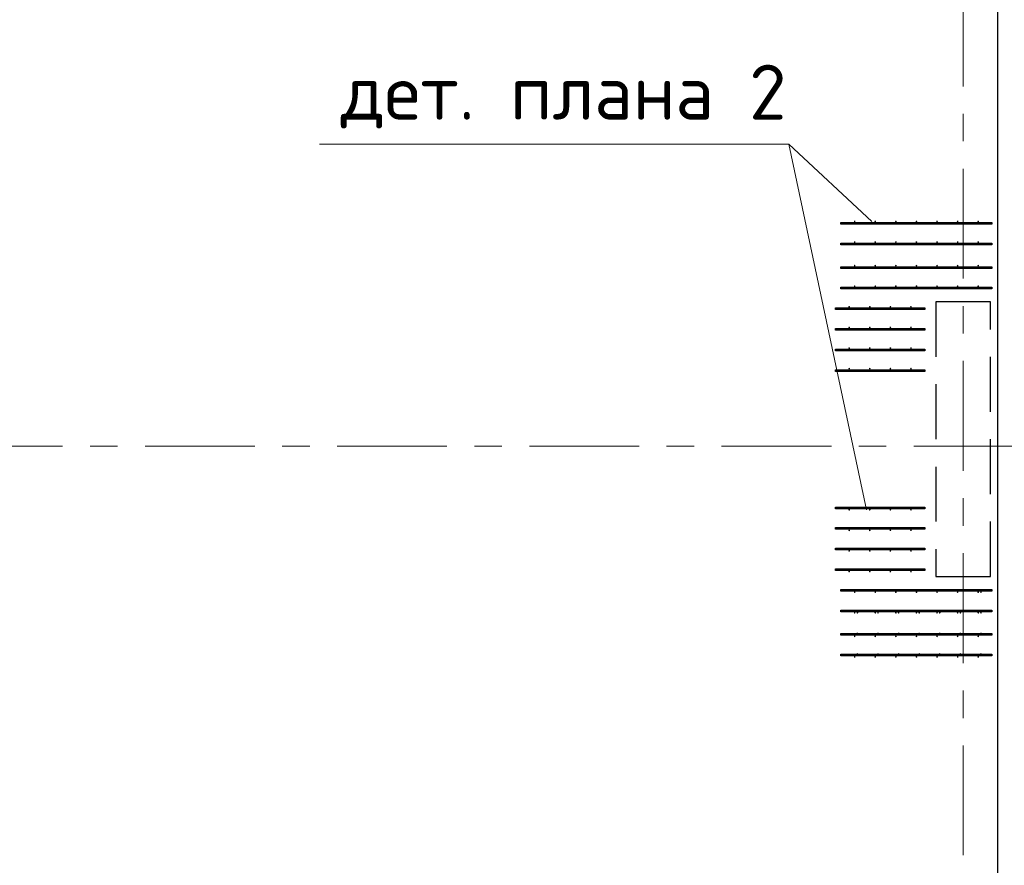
# Model space of a CAD drawing. Header units: metres. Extents: x -38 to 86, y -15 to 21.
# Tile 31 of 103: x 29.11 to 32.7, y 11.27 to 14.35. Entities that reach past the tile are written whole.
import ezdxf

# ---------------------------------------------------------------- set-up
doc = ezdxf.new("R2010")
doc.units = ezdxf.units.M
for name, pattern in [('______11', [0.5, 0.4, -0.05, 0, -0.05]), ('______2', [0.27, 0.2, -0.07]), ('______5', [1.1, 0.8, -0.1, 0.1, -0.1])]:
    doc.linetypes.add(name, pattern=pattern)
for name, color, linetype, lineweight in [('XR$2$Осевая линия (1)', 7, '______5', 13), ('XR$3$Арматурный каркас 01', 4, 'Continuous', 35), ('XR$3$Перекрытие (1)', 7, 'Continuous', 35), ('XR$3$Текст_ общее_1', 7, 'Continuous', 13)]:
    doc.layers.add(name, color=color, linetype=linetype, lineweight=lineweight)
doc.layers.add('XR$5$Стена_ бетон несущ.', color=7, linetype='Continuous', lineweight=70, true_color=0xb4b496)
doc.styles.add('ISOCPEUR', font='txt')

msp = doc.modelspace()

# ---------------------------------------------------------------- hatches: boundary and pattern name
at = {"layer": 'XR$3$Арматурный каркас 01', "linetype": 'Continuous', "lineweight": 50, "transparency": 33554687}
for points in [[(32.158, 13.6182), (32.1578, 13.6194), (32.1571, 13.6204), (32.1561, 13.621), (32.155, 13.6212), (32.1539, 13.621), (32.1529, 13.6204), (32.1522, 13.6194), (32.152, 13.6182), (32.1522, 13.6171), (32.1529, 13.6161), (32.1539, 13.6155), (32.155, 13.6152), (32.1561, 13.6155), (32.1571, 13.6161), (32.1578, 13.6171)], [(32.233, 13.6182), (32.2328, 13.6194), (32.2321, 13.6204), (32.2311, 13.621), (32.23, 13.6212), (32.2289, 13.621), (32.2279, 13.6204), (32.2272, 13.6194), (32.227, 13.6182), (32.2272, 13.6171), (32.2279, 13.6161), (32.2289, 13.6155), (32.23, 13.6152), (32.2311, 13.6155), (32.2321, 13.6161), (32.2328, 13.6171)], [(32.308, 13.6182), (32.3078, 13.6194), (32.3071, 13.6204), (32.3061, 13.621), (32.305, 13.6212), (32.3039, 13.621), (32.3029, 13.6204), (32.3022, 13.6194), (32.302, 13.6182), (32.3022, 13.6171), (32.3029, 13.6161), (32.3039, 13.6155), (32.305, 13.6152), (32.3061, 13.6155), (32.3071, 13.6161), (32.3078, 13.6171)], [(32.383, 13.6182), (32.3828, 13.6194), (32.3821, 13.6204), (32.3811, 13.621), (32.38, 13.6212), (32.3789, 13.621), (32.3779, 13.6204), (32.3772, 13.6194), (32.377, 13.6182), (32.3772, 13.6171), (32.3779, 13.6161), (32.3789, 13.6155), (32.38, 13.6152), (32.3811, 13.6155), (32.3821, 13.6161), (32.3828, 13.6171)], [(32.458, 13.6182), (32.4578, 13.6194), (32.4571, 13.6204), (32.4561, 13.621), (32.455, 13.6212), (32.4539, 13.621), (32.4529, 13.6204), (32.4522, 13.6194), (32.452, 13.6182), (32.4522, 13.6171), (32.4529, 13.6161), (32.4539, 13.6155), (32.455, 13.6152), (32.4561, 13.6155), (32.4571, 13.6161), (32.4578, 13.6171)], [(32.533, 13.6182), (32.5328, 13.6194), (32.5321, 13.6204), (32.5311, 13.621), (32.53, 13.6212), (32.5289, 13.621), (32.5279, 13.6204), (32.5272, 13.6194), (32.527, 13.6182), (32.5272, 13.6171), (32.5279, 13.6161), (32.5289, 13.6155), (32.53, 13.6152), (32.5311, 13.6155), (32.5321, 13.6161), (32.5328, 13.6171)], [(32.608, 13.6182), (32.6078, 13.6194), (32.6071, 13.6204), (32.6061, 13.621), (32.605, 13.6212), (32.6039, 13.621), (32.6029, 13.6204), (32.6022, 13.6194), (32.602, 13.6182), (32.6022, 13.6171), (32.6029, 13.6161), (32.6039, 13.6155), (32.605, 13.6152), (32.6061, 13.6155), (32.6071, 13.6161), (32.6078, 13.6171)], [(32.158, 13.5432), (32.1578, 13.5444), (32.1571, 13.5454), (32.1561, 13.546), (32.155, 13.5462), (32.1539, 13.546), (32.1529, 13.5454), (32.1522, 13.5444), (32.152, 13.5432), (32.1522, 13.5421), (32.1529, 13.5411), (32.1539, 13.5405), (32.155, 13.5402), (32.1561, 13.5405), (32.1571, 13.5411), (32.1578, 13.5421)], [(32.233, 13.5432), (32.2328, 13.5444), (32.2321, 13.5454), (32.2311, 13.546), (32.23, 13.5462), (32.2289, 13.546), (32.2279, 13.5454), (32.2272, 13.5444), (32.227, 13.5432), (32.2272, 13.5421), (32.2279, 13.5411), (32.2289, 13.5405), (32.23, 13.5402), (32.2311, 13.5405), (32.2321, 13.5411), (32.2328, 13.5421)], [(32.308, 13.5432), (32.3078, 13.5444), (32.3071, 13.5454), (32.3061, 13.546), (32.305, 13.5462), (32.3039, 13.546), (32.3029, 13.5454), (32.3022, 13.5444), (32.302, 13.5432), (32.3022, 13.5421), (32.3029, 13.5411), (32.3039, 13.5405), (32.305, 13.5402), (32.3061, 13.5405), (32.3071, 13.5411), (32.3078, 13.5421)], [(32.383, 13.5432), (32.3828, 13.5444), (32.3821, 13.5454), (32.3811, 13.546), (32.38, 13.5462), (32.3789, 13.546), (32.3779, 13.5454), (32.3772, 13.5444), (32.377, 13.5432), (32.3772, 13.5421), (32.3779, 13.5411), (32.3789, 13.5405), (32.38, 13.5402), (32.3811, 13.5405), (32.3821, 13.5411), (32.3828, 13.5421)], [(32.458, 13.5432), (32.4578, 13.5444), (32.4571, 13.5454), (32.4561, 13.546), (32.455, 13.5462), (32.4539, 13.546), (32.4529, 13.5454), (32.4522, 13.5444), (32.452, 13.5432), (32.4522, 13.5421), (32.4529, 13.5411), (32.4539, 13.5405), (32.455, 13.5402), (32.4561, 13.5405), (32.4571, 13.5411), (32.4578, 13.5421)], [(32.533, 13.5432), (32.5328, 13.5444), (32.5321, 13.5454), (32.5311, 13.546), (32.53, 13.5462), (32.5289, 13.546), (32.5279, 13.5454), (32.5272, 13.5444), (32.527, 13.5432), (32.5272, 13.5421), (32.5279, 13.5411), (32.5289, 13.5405), (32.53, 13.5402), (32.5311, 13.5405), (32.5321, 13.5411), (32.5328, 13.5421)], [(32.608, 13.5432), (32.6078, 13.5444), (32.6071, 13.5454), (32.6061, 13.546), (32.605, 13.5462), (32.6039, 13.546), (32.6029, 13.5454), (32.6022, 13.5444), (32.602, 13.5432), (32.6022, 13.5421), (32.6029, 13.5411), (32.6039, 13.5405), (32.605, 13.5402), (32.6061, 13.5405), (32.6071, 13.5411), (32.6078, 13.5421)], [(32.158, 13.4572), (32.1578, 13.4584), (32.1571, 13.4594), (32.1561, 13.46), (32.155, 13.4602), (32.1539, 13.46), (32.1529, 13.4594), (32.1522, 13.4584), (32.152, 13.4572), (32.1522, 13.4561), (32.1529, 13.4551), (32.1539, 13.4545), (32.155, 13.4542), (32.1561, 13.4545), (32.1571, 13.4551), (32.1578, 13.4561)], [(32.233, 13.4572), (32.2328, 13.4584), (32.2321, 13.4594), (32.2311, 13.46), (32.23, 13.4602), (32.2289, 13.46), (32.2279, 13.4594), (32.2272, 13.4584), (32.227, 13.4572), (32.2272, 13.4561), (32.2279, 13.4551), (32.2289, 13.4545), (32.23, 13.4542), (32.2311, 13.4545), (32.2321, 13.4551), (32.2328, 13.4561)], [(32.308, 13.4572), (32.3078, 13.4584), (32.3071, 13.4594), (32.3061, 13.46), (32.305, 13.4602), (32.3039, 13.46), (32.3029, 13.4594), (32.3022, 13.4584), (32.302, 13.4572), (32.3022, 13.4561), (32.3029, 13.4551), (32.3039, 13.4545), (32.305, 13.4542), (32.3061, 13.4545), (32.3071, 13.4551), (32.3078, 13.4561)], [(32.383, 13.4572), (32.3828, 13.4584), (32.3821, 13.4594), (32.3811, 13.46), (32.38, 13.4602), (32.3789, 13.46), (32.3779, 13.4594), (32.3772, 13.4584), (32.377, 13.4572), (32.3772, 13.4561), (32.3779, 13.4551), (32.3789, 13.4545), (32.38, 13.4542), (32.3811, 13.4545), (32.3821, 13.4551), (32.3828, 13.4561)], [(32.458, 13.4572), (32.4578, 13.4584), (32.4571, 13.4594), (32.4561, 13.46), (32.455, 13.4602), (32.4539, 13.46), (32.4529, 13.4594), (32.4522, 13.4584), (32.452, 13.4572), (32.4522, 13.4561), (32.4529, 13.4551), (32.4539, 13.4545), (32.455, 13.4542), (32.4561, 13.4545), (32.4571, 13.4551), (32.4578, 13.4561)], [(32.533, 13.4572), (32.5328, 13.4584), (32.5321, 13.4594), (32.5311, 13.46), (32.53, 13.4602), (32.5289, 13.46), (32.5279, 13.4594), (32.5272, 13.4584), (32.527, 13.4572), (32.5272, 13.4561), (32.5279, 13.4551), (32.5289, 13.4545), (32.53, 13.4542), (32.5311, 13.4545), (32.5321, 13.4551), (32.5328, 13.4561)], [(32.608, 13.4572), (32.6078, 13.4584), (32.6071, 13.4594), (32.6061, 13.46), (32.605, 13.4602), (32.6039, 13.46), (32.6029, 13.4594), (32.6022, 13.4584), (32.602, 13.4572), (32.6022, 13.4561), (32.6029, 13.4551), (32.6039, 13.4545), (32.605, 13.4542), (32.6061, 13.4545), (32.6071, 13.4551), (32.6078, 13.4561)], [(32.158, 13.3822), (32.1578, 13.3834), (32.1571, 13.3844), (32.1561, 13.385), (32.155, 13.3852), (32.1539, 13.385), (32.1529, 13.3844), (32.1522, 13.3834), (32.152, 13.3822), (32.1522, 13.3811), (32.1529, 13.3801), (32.1539, 13.3795), (32.155, 13.3792), (32.1561, 13.3795), (32.1571, 13.3801), (32.1578, 13.3811)], [(32.233, 13.3822), (32.2328, 13.3834), (32.2321, 13.3844), (32.2311, 13.385), (32.23, 13.3852), (32.2289, 13.385), (32.2279, 13.3844), (32.2272, 13.3834), (32.227, 13.3822), (32.2272, 13.3811), (32.2279, 13.3801), (32.2289, 13.3795), (32.23, 13.3792), (32.2311, 13.3795), (32.2321, 13.3801), (32.2328, 13.3811)], [(32.308, 13.3822), (32.3078, 13.3834), (32.3071, 13.3844), (32.3061, 13.385), (32.305, 13.3852), (32.3039, 13.385), (32.3029, 13.3844), (32.3022, 13.3834), (32.302, 13.3822), (32.3022, 13.3811), (32.3029, 13.3801), (32.3039, 13.3795), (32.305, 13.3792), (32.3061, 13.3795), (32.3071, 13.3801), (32.3078, 13.3811)], [(32.383, 13.3822), (32.3828, 13.3834), (32.3821, 13.3844), (32.3811, 13.385), (32.38, 13.3852), (32.3789, 13.385), (32.3779, 13.3844), (32.3772, 13.3834), (32.377, 13.3822), (32.3772, 13.3811), (32.3779, 13.3801), (32.3789, 13.3795), (32.38, 13.3792), (32.3811, 13.3795), (32.3821, 13.3801), (32.3828, 13.3811)], [(32.458, 13.3822), (32.4578, 13.3834), (32.4571, 13.3844), (32.4561, 13.385), (32.455, 13.3852), (32.4539, 13.385), (32.4529, 13.3844), (32.4522, 13.3834), (32.452, 13.3822), (32.4522, 13.3811), (32.4529, 13.3801), (32.4539, 13.3795), (32.455, 13.3792), (32.4561, 13.3795), (32.4571, 13.3801), (32.4578, 13.3811)], [(32.533, 13.3822), (32.5328, 13.3834), (32.5321, 13.3844), (32.5311, 13.385), (32.53, 13.3852), (32.5289, 13.385), (32.5279, 13.3844), (32.5272, 13.3834), (32.527, 13.3822), (32.5272, 13.3811), (32.5279, 13.3801), (32.5289, 13.3795), (32.53, 13.3792), (32.5311, 13.3795), (32.5321, 13.3801), (32.5328, 13.3811)], [(32.608, 13.3822), (32.6078, 13.3834), (32.6071, 13.3844), (32.6061, 13.385), (32.605, 13.3852), (32.6039, 13.385), (32.6029, 13.3844), (32.6022, 13.3834), (32.602, 13.3822), (32.6022, 13.3811), (32.6029, 13.3801), (32.6039, 13.3795), (32.605, 13.3792), (32.6061, 13.3795), (32.6071, 13.3801), (32.6078, 13.3811)], [(32.138, 13.3072), (32.1378, 13.3084), (32.1371, 13.3094), (32.1361, 13.31), (32.135, 13.3102), (32.1339, 13.31), (32.1329, 13.3094), (32.1322, 13.3084), (32.132, 13.3072), (32.1322, 13.3061), (32.1329, 13.3051), (32.1339, 13.3045), (32.135, 13.3042), (32.1361, 13.3045), (32.1371, 13.3051), (32.1378, 13.3061)], [(32.213, 13.3072), (32.2128, 13.3084), (32.2121, 13.3094), (32.2111, 13.31), (32.21, 13.3102), (32.2089, 13.31), (32.2079, 13.3094), (32.2072, 13.3084), (32.207, 13.3072), (32.2072, 13.3061), (32.2079, 13.3051), (32.2089, 13.3045), (32.21, 13.3042), (32.2111, 13.3045), (32.2121, 13.3051), (32.2128, 13.3061)], [(32.288, 13.3072), (32.2878, 13.3084), (32.2871, 13.3094), (32.2861, 13.31), (32.285, 13.3102), (32.2839, 13.31), (32.2829, 13.3094), (32.2822, 13.3084), (32.282, 13.3072), (32.2822, 13.3061), (32.2829, 13.3051), (32.2839, 13.3045), (32.285, 13.3042), (32.2861, 13.3045), (32.2871, 13.3051), (32.2878, 13.3061)], [(32.363, 13.3072), (32.3628, 13.3084), (32.3621, 13.3094), (32.3611, 13.31), (32.36, 13.3102), (32.3589, 13.31), (32.3579, 13.3094), (32.3572, 13.3084), (32.357, 13.3072), (32.3572, 13.3061), (32.3579, 13.3051), (32.3589, 13.3045), (32.36, 13.3042), (32.3611, 13.3045), (32.3621, 13.3051), (32.3628, 13.3061)], [(32.138, 13.2322), (32.1378, 13.2334), (32.1371, 13.2344), (32.1361, 13.235), (32.135, 13.2352), (32.1339, 13.235), (32.1329, 13.2344), (32.1322, 13.2334), (32.132, 13.2322), (32.1322, 13.2311), (32.1329, 13.2301), (32.1339, 13.2295), (32.135, 13.2292), (32.1361, 13.2295), (32.1371, 13.2301), (32.1378, 13.2311)], [(32.213, 13.2322), (32.2128, 13.2334), (32.2121, 13.2344), (32.2111, 13.235), (32.21, 13.2352), (32.2089, 13.235), (32.2079, 13.2344), (32.2072, 13.2334), (32.207, 13.2322), (32.2072, 13.2311), (32.2079, 13.2301), (32.2089, 13.2295), (32.21, 13.2292), (32.2111, 13.2295), (32.2121, 13.2301), (32.2128, 13.2311)], [(32.288, 13.2322), (32.2878, 13.2334), (32.2871, 13.2344), (32.2861, 13.235), (32.285, 13.2352), (32.2839, 13.235), (32.2829, 13.2344), (32.2822, 13.2334), (32.282, 13.2322), (32.2822, 13.2311), (32.2829, 13.2301), (32.2839, 13.2295), (32.285, 13.2292), (32.2861, 13.2295), (32.2871, 13.2301), (32.2878, 13.2311)], [(32.363, 13.2322), (32.3628, 13.2334), (32.3621, 13.2344), (32.3611, 13.235), (32.36, 13.2352), (32.3589, 13.235), (32.3579, 13.2344), (32.3572, 13.2334), (32.357, 13.2322), (32.3572, 13.2311), (32.3579, 13.2301), (32.3589, 13.2295), (32.36, 13.2292), (32.3611, 13.2295), (32.3621, 13.2301), (32.3628, 13.2311)], [(32.138, 13.1572), (32.1378, 13.1584), (32.1371, 13.1594), (32.1361, 13.16), (32.135, 13.1602), (32.1339, 13.16), (32.1329, 13.1594), (32.1322, 13.1584), (32.132, 13.1572), (32.1322, 13.1561), (32.1329, 13.1551), (32.1339, 13.1545), (32.135, 13.1542), (32.1361, 13.1545), (32.1371, 13.1551), (32.1378, 13.1561)], [(32.213, 13.1572), (32.2128, 13.1584), (32.2121, 13.1594), (32.2111, 13.16), (32.21, 13.1602), (32.2089, 13.16), (32.2079, 13.1594), (32.2072, 13.1584), (32.207, 13.1572), (32.2072, 13.1561), (32.2079, 13.1551), (32.2089, 13.1545), (32.21, 13.1542), (32.2111, 13.1545), (32.2121, 13.1551), (32.2128, 13.1561)], [(32.288, 13.1572), (32.2878, 13.1584), (32.2871, 13.1594), (32.2861, 13.16), (32.285, 13.1602), (32.2839, 13.16), (32.2829, 13.1594), (32.2822, 13.1584), (32.282, 13.1572), (32.2822, 13.1561), (32.2829, 13.1551), (32.2839, 13.1545), (32.285, 13.1542), (32.2861, 13.1545), (32.2871, 13.1551), (32.2878, 13.1561)], [(32.363, 13.1572), (32.3628, 13.1584), (32.3621, 13.1594), (32.3611, 13.16), (32.36, 13.1602), (32.3589, 13.16), (32.3579, 13.1594), (32.3572, 13.1584), (32.357, 13.1572), (32.3572, 13.1561), (32.3579, 13.1551), (32.3589, 13.1545), (32.36, 13.1542), (32.3611, 13.1545), (32.3621, 13.1551), (32.3628, 13.1561)], [(32.138, 13.0822), (32.1378, 13.0834), (32.1371, 13.0844), (32.1361, 13.085), (32.135, 13.0852), (32.1339, 13.085), (32.1329, 13.0844), (32.1322, 13.0834), (32.132, 13.0822), (32.1322, 13.0811), (32.1329, 13.0801), (32.1339, 13.0795), (32.135, 13.0792), (32.1361, 13.0795), (32.1371, 13.0801), (32.1378, 13.0811)], [(32.213, 13.0822), (32.2128, 13.0834), (32.2121, 13.0844), (32.2111, 13.085), (32.21, 13.0852), (32.2089, 13.085), (32.2079, 13.0844), (32.2072, 13.0834), (32.207, 13.0822), (32.2072, 13.0811), (32.2079, 13.0801), (32.2089, 13.0795), (32.21, 13.0792), (32.2111, 13.0795), (32.2121, 13.0801), (32.2128, 13.0811)], [(32.288, 13.0822), (32.2878, 13.0834), (32.2871, 13.0844), (32.2861, 13.085), (32.285, 13.0852), (32.2839, 13.085), (32.2829, 13.0844), (32.2822, 13.0834), (32.282, 13.0822), (32.2822, 13.0811), (32.2829, 13.0801), (32.2839, 13.0795), (32.285, 13.0792), (32.2861, 13.0795), (32.2871, 13.0801), (32.2878, 13.0811)], [(32.363, 13.0822), (32.3628, 13.0834), (32.3621, 13.0844), (32.3611, 13.085), (32.36, 13.0852), (32.3589, 13.085), (32.3579, 13.0844), (32.3572, 13.0834), (32.357, 13.0822), (32.3572, 13.0811), (32.3579, 13.0801), (32.3589, 13.0795), (32.36, 13.0792), (32.3611, 13.0795), (32.3621, 13.0801), (32.3628, 13.0811)], [(32.138, 12.5682), (32.1378, 12.5694), (32.1371, 12.5704), (32.1361, 12.571), (32.135, 12.5712), (32.1339, 12.571), (32.1329, 12.5704), (32.1322, 12.5694), (32.132, 12.5682), (32.1322, 12.5671), (32.1329, 12.5661), (32.1339, 12.5655), (32.135, 12.5652), (32.1361, 12.5655), (32.1371, 12.5661), (32.1378, 12.5671)], [(32.213, 12.5682), (32.2128, 12.5694), (32.2121, 12.5704), (32.2111, 12.571), (32.21, 12.5712), (32.2089, 12.571), (32.2079, 12.5704), (32.2072, 12.5694), (32.207, 12.5682), (32.2072, 12.5671), (32.2079, 12.5661), (32.2089, 12.5655), (32.21, 12.5652), (32.2111, 12.5655), (32.2121, 12.5661), (32.2128, 12.5671)], [(32.288, 12.5682), (32.2878, 12.5694), (32.2871, 12.5704), (32.2861, 12.571), (32.285, 12.5712), (32.2839, 12.571), (32.2829, 12.5704), (32.2822, 12.5694), (32.282, 12.5682), (32.2822, 12.5671), (32.2829, 12.5661), (32.2839, 12.5655), (32.285, 12.5652), (32.2861, 12.5655), (32.2871, 12.5661), (32.2878, 12.5671)], [(32.363, 12.5682), (32.3628, 12.5694), (32.3621, 12.5704), (32.3611, 12.571), (32.36, 12.5712), (32.3589, 12.571), (32.3579, 12.5704), (32.3572, 12.5694), (32.357, 12.5682), (32.3572, 12.5671), (32.3579, 12.5661), (32.3589, 12.5655), (32.36, 12.5652), (32.3611, 12.5655), (32.3621, 12.5661), (32.3628, 12.5671)], [(32.138, 12.4932), (32.1378, 12.4944), (32.1371, 12.4954), (32.1361, 12.496), (32.135, 12.4962), (32.1339, 12.496), (32.1329, 12.4954), (32.1322, 12.4944), (32.132, 12.4932), (32.1322, 12.4921), (32.1329, 12.4911), (32.1339, 12.4905), (32.135, 12.4902), (32.1361, 12.4905), (32.1371, 12.4911), (32.1378, 12.4921)], [(32.213, 12.4932), (32.2128, 12.4944), (32.2121, 12.4954), (32.2111, 12.496), (32.21, 12.4962), (32.2089, 12.496), (32.2079, 12.4954), (32.2072, 12.4944), (32.207, 12.4932), (32.2072, 12.4921), (32.2079, 12.4911), (32.2089, 12.4905), (32.21, 12.4902), (32.2111, 12.4905), (32.2121, 12.4911), (32.2128, 12.4921)], [(32.288, 12.4932), (32.2878, 12.4944), (32.2871, 12.4954), (32.2861, 12.496), (32.285, 12.4962), (32.2839, 12.496), (32.2829, 12.4954), (32.2822, 12.4944), (32.282, 12.4932), (32.2822, 12.4921), (32.2829, 12.4911), (32.2839, 12.4905), (32.285, 12.4902), (32.2861, 12.4905), (32.2871, 12.4911), (32.2878, 12.4921)], [(32.363, 12.4932), (32.3628, 12.4944), (32.3621, 12.4954), (32.3611, 12.496), (32.36, 12.4962), (32.3589, 12.496), (32.3579, 12.4954), (32.3572, 12.4944), (32.357, 12.4932), (32.3572, 12.4921), (32.3579, 12.4911), (32.3589, 12.4905), (32.36, 12.4902), (32.3611, 12.4905), (32.3621, 12.4911), (32.3628, 12.4921)], [(32.138, 12.4182), (32.1378, 12.4194), (32.1371, 12.4204), (32.1361, 12.421), (32.135, 12.4212), (32.1339, 12.421), (32.1329, 12.4204), (32.1322, 12.4194), (32.132, 12.4182), (32.1322, 12.4171), (32.1329, 12.4161), (32.1339, 12.4155), (32.135, 12.4152), (32.1361, 12.4155), (32.1371, 12.4161), (32.1378, 12.4171)], [(32.213, 12.4182), (32.2128, 12.4194), (32.2121, 12.4204), (32.2111, 12.421), (32.21, 12.4212), (32.2089, 12.421), (32.2079, 12.4204), (32.2072, 12.4194), (32.207, 12.4182), (32.2072, 12.4171), (32.2079, 12.4161), (32.2089, 12.4155), (32.21, 12.4152), (32.2111, 12.4155), (32.2121, 12.4161), (32.2128, 12.4171)], [(32.288, 12.4182), (32.2878, 12.4194), (32.2871, 12.4204), (32.2861, 12.421), (32.285, 12.4212), (32.2839, 12.421), (32.2829, 12.4204), (32.2822, 12.4194), (32.282, 12.4182), (32.2822, 12.4171), (32.2829, 12.4161), (32.2839, 12.4155), (32.285, 12.4152), (32.2861, 12.4155), (32.2871, 12.4161), (32.2878, 12.4171)], [(32.363, 12.4182), (32.3628, 12.4194), (32.3621, 12.4204), (32.3611, 12.421), (32.36, 12.4212), (32.3589, 12.421), (32.3579, 12.4204), (32.3572, 12.4194), (32.357, 12.4182), (32.3572, 12.4171), (32.3579, 12.4161), (32.3589, 12.4155), (32.36, 12.4152), (32.3611, 12.4155), (32.3621, 12.4161), (32.3628, 12.4171)], [(32.138, 12.3432), (32.1378, 12.3444), (32.1371, 12.3454), (32.1361, 12.346), (32.135, 12.3462), (32.1339, 12.346), (32.1329, 12.3454), (32.1322, 12.3444), (32.132, 12.3432), (32.1322, 12.3421), (32.1329, 12.3411), (32.1339, 12.3405), (32.135, 12.3402), (32.1361, 12.3405), (32.1371, 12.3411), (32.1378, 12.3421)], [(32.213, 12.3432), (32.2128, 12.3444), (32.2121, 12.3454), (32.2111, 12.346), (32.21, 12.3462), (32.2089, 12.346), (32.2079, 12.3454), (32.2072, 12.3444), (32.207, 12.3432), (32.2072, 12.3421), (32.2079, 12.3411), (32.2089, 12.3405), (32.21, 12.3402), (32.2111, 12.3405), (32.2121, 12.3411), (32.2128, 12.3421)], [(32.288, 12.3432), (32.2878, 12.3444), (32.2871, 12.3454), (32.2861, 12.346), (32.285, 12.3462), (32.2839, 12.346), (32.2829, 12.3454), (32.2822, 12.3444), (32.282, 12.3432), (32.2822, 12.3421), (32.2829, 12.3411), (32.2839, 12.3405), (32.285, 12.3402), (32.2861, 12.3405), (32.2871, 12.3411), (32.2878, 12.3421)], [(32.363, 12.3432), (32.3628, 12.3444), (32.3621, 12.3454), (32.3611, 12.346), (32.36, 12.3462), (32.3589, 12.346), (32.3579, 12.3454), (32.3572, 12.3444), (32.357, 12.3432), (32.3572, 12.3421), (32.3579, 12.3411), (32.3589, 12.3405), (32.36, 12.3402), (32.3611, 12.3405), (32.3621, 12.3411), (32.3628, 12.3421)], [(32.158, 12.2682), (32.1578, 12.2694), (32.1571, 12.2704), (32.1561, 12.271), (32.155, 12.2712), (32.1539, 12.271), (32.1529, 12.2704), (32.1522, 12.2694), (32.152, 12.2682), (32.1522, 12.2671), (32.1529, 12.2661), (32.1539, 12.2655), (32.155, 12.2652), (32.1561, 12.2655), (32.1571, 12.2661), (32.1578, 12.2671)], [(32.233, 12.2682), (32.2328, 12.2694), (32.2321, 12.2704), (32.2311, 12.271), (32.23, 12.2712), (32.2289, 12.271), (32.2279, 12.2704), (32.2272, 12.2694), (32.227, 12.2682), (32.2272, 12.2671), (32.2279, 12.2661), (32.2289, 12.2655), (32.23, 12.2652), (32.2311, 12.2655), (32.2321, 12.2661), (32.2328, 12.2671)], [(32.308, 12.2682), (32.3078, 12.2694), (32.3071, 12.2704), (32.3061, 12.271), (32.305, 12.2712), (32.3039, 12.271), (32.3029, 12.2704), (32.3022, 12.2694), (32.302, 12.2682), (32.3022, 12.2671), (32.3029, 12.2661), (32.3039, 12.2655), (32.305, 12.2652), (32.3061, 12.2655), (32.3071, 12.2661), (32.3078, 12.2671)], [(32.383, 12.2682), (32.3828, 12.2694), (32.3821, 12.2704), (32.3811, 12.271), (32.38, 12.2712), (32.3789, 12.271), (32.3779, 12.2704), (32.3772, 12.2694), (32.377, 12.2682), (32.3772, 12.2671), (32.3779, 12.2661), (32.3789, 12.2655), (32.38, 12.2652), (32.3811, 12.2655), (32.3821, 12.2661), (32.3828, 12.2671)], [(32.458, 12.2682), (32.4578, 12.2694), (32.4571, 12.2704), (32.4561, 12.271), (32.455, 12.2712), (32.4539, 12.271), (32.4529, 12.2704), (32.4522, 12.2694), (32.452, 12.2682), (32.4522, 12.2671), (32.4529, 12.2661), (32.4539, 12.2655), (32.455, 12.2652), (32.4561, 12.2655), (32.4571, 12.2661), (32.4578, 12.2671)], [(32.533, 12.2682), (32.5328, 12.2694), (32.5321, 12.2704), (32.5311, 12.271), (32.53, 12.2712), (32.5289, 12.271), (32.5279, 12.2704), (32.5272, 12.2694), (32.527, 12.2682), (32.5272, 12.2671), (32.5279, 12.2661), (32.5289, 12.2655), (32.53, 12.2652), (32.5311, 12.2655), (32.5321, 12.2661), (32.5328, 12.2671)], [(32.608, 12.2682), (32.6078, 12.2694), (32.6071, 12.2704), (32.6061, 12.271), (32.605, 12.2712), (32.6039, 12.271), (32.6029, 12.2704), (32.6022, 12.2694), (32.602, 12.2682), (32.6022, 12.2671), (32.6029, 12.2661), (32.6039, 12.2655), (32.605, 12.2652), (32.6061, 12.2655), (32.6071, 12.2661), (32.6078, 12.2671)], [(32.618, 12.2682), (32.6178, 12.2694), (32.6171, 12.2704), (32.6161, 12.271), (32.615, 12.2712), (32.6139, 12.271), (32.6129, 12.2704), (32.6122, 12.2694), (32.612, 12.2682), (32.6122, 12.2671), (32.6129, 12.2661), (32.6139, 12.2655), (32.615, 12.2652), (32.6161, 12.2655), (32.6171, 12.2661), (32.6178, 12.2671)], [(32.158, 12.1932), (32.1578, 12.1944), (32.1571, 12.1954), (32.1561, 12.196), (32.155, 12.1962), (32.1539, 12.196), (32.1529, 12.1954), (32.1522, 12.1944), (32.152, 12.1932), (32.1522, 12.1921), (32.1529, 12.1911), (32.1539, 12.1905), (32.155, 12.1902), (32.1561, 12.1905), (32.1571, 12.1911), (32.1578, 12.1921)], [(32.168, 12.1932), (32.1678, 12.1944), (32.1671, 12.1954), (32.1661, 12.196), (32.165, 12.1962), (32.1639, 12.196), (32.1629, 12.1954), (32.1622, 12.1944), (32.162, 12.1932), (32.1622, 12.1921), (32.1629, 12.1911), (32.1639, 12.1905), (32.165, 12.1902), (32.1661, 12.1905), (32.1671, 12.1911), (32.1678, 12.1921)], [(32.233, 12.1932), (32.2328, 12.1944), (32.2321, 12.1954), (32.2311, 12.196), (32.23, 12.1962), (32.2289, 12.196), (32.2279, 12.1954), (32.2272, 12.1944), (32.227, 12.1932), (32.2272, 12.1921), (32.2279, 12.1911), (32.2289, 12.1905), (32.23, 12.1902), (32.2311, 12.1905), (32.2321, 12.1911), (32.2328, 12.1921)], [(32.243, 12.1932), (32.2428, 12.1944), (32.2421, 12.1954), (32.2411, 12.196), (32.24, 12.1962), (32.2389, 12.196), (32.2379, 12.1954), (32.2372, 12.1944), (32.237, 12.1932), (32.2372, 12.1921), (32.2379, 12.1911), (32.2389, 12.1905), (32.24, 12.1902), (32.2411, 12.1905), (32.2421, 12.1911), (32.2428, 12.1921)], [(32.308, 12.1932), (32.3078, 12.1944), (32.3071, 12.1954), (32.3061, 12.196), (32.305, 12.1962), (32.3039, 12.196), (32.3029, 12.1954), (32.3022, 12.1944), (32.302, 12.1932), (32.3022, 12.1921), (32.3029, 12.1911), (32.3039, 12.1905), (32.305, 12.1902), (32.3061, 12.1905), (32.3071, 12.1911), (32.3078, 12.1921)], [(32.318, 12.1932), (32.3178, 12.1944), (32.3171, 12.1954), (32.3161, 12.196), (32.315, 12.1962), (32.3139, 12.196), (32.3129, 12.1954), (32.3122, 12.1944), (32.312, 12.1932), (32.3122, 12.1921), (32.3129, 12.1911), (32.3139, 12.1905), (32.315, 12.1902), (32.3161, 12.1905), (32.3171, 12.1911), (32.3178, 12.1921)], [(32.383, 12.1932), (32.3828, 12.1944), (32.3821, 12.1954), (32.3811, 12.196), (32.38, 12.1962), (32.3789, 12.196), (32.3779, 12.1954), (32.3772, 12.1944), (32.377, 12.1932), (32.3772, 12.1921), (32.3779, 12.1911), (32.3789, 12.1905), (32.38, 12.1902), (32.3811, 12.1905), (32.3821, 12.1911), (32.3828, 12.1921)], [(32.393, 12.1932), (32.3928, 12.1944), (32.3921, 12.1954), (32.3911, 12.196), (32.39, 12.1962), (32.3889, 12.196), (32.3879, 12.1954), (32.3872, 12.1944), (32.387, 12.1932), (32.3872, 12.1921), (32.3879, 12.1911), (32.3889, 12.1905), (32.39, 12.1902), (32.3911, 12.1905), (32.3921, 12.1911), (32.3928, 12.1921)], [(32.458, 12.1932), (32.4578, 12.1944), (32.4571, 12.1954), (32.4561, 12.196), (32.455, 12.1962), (32.4539, 12.196), (32.4529, 12.1954), (32.4522, 12.1944), (32.452, 12.1932), (32.4522, 12.1921), (32.4529, 12.1911), (32.4539, 12.1905), (32.455, 12.1902), (32.4561, 12.1905), (32.4571, 12.1911), (32.4578, 12.1921)], [(32.468, 12.1932), (32.4678, 12.1944), (32.4671, 12.1954), (32.4661, 12.196), (32.465, 12.1962), (32.4639, 12.196), (32.4629, 12.1954), (32.4622, 12.1944), (32.462, 12.1932), (32.4622, 12.1921), (32.4629, 12.1911), (32.4639, 12.1905), (32.465, 12.1902), (32.4661, 12.1905), (32.4671, 12.1911), (32.4678, 12.1921)], [(32.533, 12.1932), (32.5328, 12.1944), (32.5321, 12.1954), (32.5311, 12.196), (32.53, 12.1962), (32.5289, 12.196), (32.5279, 12.1954), (32.5272, 12.1944), (32.527, 12.1932), (32.5272, 12.1921), (32.5279, 12.1911), (32.5289, 12.1905), (32.53, 12.1902), (32.5311, 12.1905), (32.5321, 12.1911), (32.5328, 12.1921)], [(32.543, 12.1932), (32.5428, 12.1944), (32.5421, 12.1954), (32.5411, 12.196), (32.54, 12.1962), (32.5389, 12.196), (32.5379, 12.1954), (32.5372, 12.1944), (32.537, 12.1932), (32.5372, 12.1921), (32.5379, 12.1911), (32.5389, 12.1905), (32.54, 12.1902), (32.5411, 12.1905), (32.5421, 12.1911), (32.5428, 12.1921)], [(32.608, 12.1932), (32.6078, 12.1944), (32.6071, 12.1954), (32.6061, 12.196), (32.605, 12.1962), (32.6039, 12.196), (32.6029, 12.1954), (32.6022, 12.1944), (32.602, 12.1932), (32.6022, 12.1921), (32.6029, 12.1911), (32.6039, 12.1905), (32.605, 12.1902), (32.6061, 12.1905), (32.6071, 12.1911), (32.6078, 12.1921)], [(32.618, 12.1932), (32.6178, 12.1944), (32.6171, 12.1954), (32.6161, 12.196), (32.615, 12.1962), (32.6139, 12.196), (32.6129, 12.1954), (32.6122, 12.1944), (32.612, 12.1932), (32.6122, 12.1921), (32.6129, 12.1911), (32.6139, 12.1905), (32.615, 12.1902), (32.6161, 12.1905), (32.6171, 12.1911), (32.6178, 12.1921)], [(32.158, 12.1072), (32.1578, 12.1084), (32.1571, 12.1094), (32.1561, 12.11), (32.155, 12.1102), (32.1539, 12.11), (32.1529, 12.1094), (32.1522, 12.1084), (32.152, 12.1072), (32.1522, 12.1061), (32.1529, 12.1051), (32.1539, 12.1045), (32.155, 12.1042), (32.1561, 12.1045), (32.1571, 12.1051), (32.1578, 12.1061)], [(32.168, 12.1182), (32.1678, 12.1194), (32.1671, 12.1204), (32.1661, 12.121), (32.165, 12.1212), (32.1639, 12.121), (32.1629, 12.1204), (32.1622, 12.1194), (32.162, 12.1182), (32.1622, 12.1171), (32.1629, 12.1161), (32.1639, 12.1155), (32.165, 12.1152), (32.1661, 12.1155), (32.1671, 12.1161), (32.1678, 12.1171)], [(32.233, 12.1072), (32.2328, 12.1084), (32.2321, 12.1094), (32.2311, 12.11), (32.23, 12.1102), (32.2289, 12.11), (32.2279, 12.1094), (32.2272, 12.1084), (32.227, 12.1072), (32.2272, 12.1061), (32.2279, 12.1051), (32.2289, 12.1045), (32.23, 12.1042), (32.2311, 12.1045), (32.2321, 12.1051), (32.2328, 12.1061)], [(32.243, 12.1182), (32.2428, 12.1194), (32.2421, 12.1204), (32.2411, 12.121), (32.24, 12.1212), (32.2389, 12.121), (32.2379, 12.1204), (32.2372, 12.1194), (32.237, 12.1182), (32.2372, 12.1171), (32.2379, 12.1161), (32.2389, 12.1155), (32.24, 12.1152), (32.2411, 12.1155), (32.2421, 12.1161), (32.2428, 12.1171)], [(32.308, 12.1072), (32.3078, 12.1084), (32.3071, 12.1094), (32.3061, 12.11), (32.305, 12.1102), (32.3039, 12.11), (32.3029, 12.1094), (32.3022, 12.1084), (32.302, 12.1072), (32.3022, 12.1061), (32.3029, 12.1051), (32.3039, 12.1045), (32.305, 12.1042), (32.3061, 12.1045), (32.3071, 12.1051), (32.3078, 12.1061)], [(32.318, 12.1182), (32.3178, 12.1194), (32.3171, 12.1204), (32.3161, 12.121), (32.315, 12.1212), (32.3139, 12.121), (32.3129, 12.1204), (32.3122, 12.1194), (32.312, 12.1182), (32.3122, 12.1171), (32.3129, 12.1161), (32.3139, 12.1155), (32.315, 12.1152), (32.3161, 12.1155), (32.3171, 12.1161), (32.3178, 12.1171)], [(32.383, 12.1072), (32.3828, 12.1084), (32.3821, 12.1094), (32.3811, 12.11), (32.38, 12.1102), (32.3789, 12.11), (32.3779, 12.1094), (32.3772, 12.1084), (32.377, 12.1072), (32.3772, 12.1061), (32.3779, 12.1051), (32.3789, 12.1045), (32.38, 12.1042), (32.3811, 12.1045), (32.3821, 12.1051), (32.3828, 12.1061)], [(32.393, 12.1182), (32.3928, 12.1194), (32.3921, 12.1204), (32.3911, 12.121), (32.39, 12.1212), (32.3889, 12.121), (32.3879, 12.1204), (32.3872, 12.1194), (32.387, 12.1182), (32.3872, 12.1171), (32.3879, 12.1161), (32.3889, 12.1155), (32.39, 12.1152), (32.3911, 12.1155), (32.3921, 12.1161), (32.3928, 12.1171)], [(32.458, 12.1072), (32.4578, 12.1084), (32.4571, 12.1094), (32.4561, 12.11), (32.455, 12.1102), (32.4539, 12.11), (32.4529, 12.1094), (32.4522, 12.1084), (32.452, 12.1072), (32.4522, 12.1061), (32.4529, 12.1051), (32.4539, 12.1045), (32.455, 12.1042), (32.4561, 12.1045), (32.4571, 12.1051), (32.4578, 12.1061)], [(32.468, 12.1182), (32.4678, 12.1194), (32.4671, 12.1204), (32.4661, 12.121), (32.465, 12.1212), (32.4639, 12.121), (32.4629, 12.1204), (32.4622, 12.1194), (32.462, 12.1182), (32.4622, 12.1171), (32.4629, 12.1161), (32.4639, 12.1155), (32.465, 12.1152), (32.4661, 12.1155), (32.4671, 12.1161), (32.4678, 12.1171)], [(32.533, 12.1072), (32.5328, 12.1084), (32.5321, 12.1094), (32.5311, 12.11), (32.53, 12.1102), (32.5289, 12.11), (32.5279, 12.1094), (32.5272, 12.1084), (32.527, 12.1072), (32.5272, 12.1061), (32.5279, 12.1051), (32.5289, 12.1045), (32.53, 12.1042), (32.5311, 12.1045), (32.5321, 12.1051), (32.5328, 12.1061)], [(32.543, 12.1182), (32.5428, 12.1194), (32.5421, 12.1204), (32.5411, 12.121), (32.54, 12.1212), (32.5389, 12.121), (32.5379, 12.1204), (32.5372, 12.1194), (32.537, 12.1182), (32.5372, 12.1171), (32.5379, 12.1161), (32.5389, 12.1155), (32.54, 12.1152), (32.5411, 12.1155), (32.5421, 12.1161), (32.5428, 12.1171)], [(32.608, 12.1072), (32.6078, 12.1084), (32.6071, 12.1094), (32.6061, 12.11), (32.605, 12.1102), (32.6039, 12.11), (32.6029, 12.1094), (32.6022, 12.1084), (32.602, 12.1072), (32.6022, 12.1061), (32.6029, 12.1051), (32.6039, 12.1045), (32.605, 12.1042), (32.6061, 12.1045), (32.6071, 12.1051), (32.6078, 12.1061)], [(32.618, 12.1182), (32.6178, 12.1194), (32.6171, 12.1204), (32.6161, 12.121), (32.615, 12.1212), (32.6139, 12.121), (32.6129, 12.1204), (32.6122, 12.1194), (32.612, 12.1182), (32.6122, 12.1171), (32.6129, 12.1161), (32.6139, 12.1155), (32.615, 12.1152), (32.6161, 12.1155), (32.6171, 12.1161), (32.6178, 12.1171)], [(32.158, 12.0322), (32.1578, 12.0334), (32.1571, 12.0344), (32.1561, 12.035), (32.155, 12.0352), (32.1539, 12.035), (32.1529, 12.0344), (32.1522, 12.0334), (32.152, 12.0322), (32.1522, 12.0311), (32.1529, 12.0301), (32.1539, 12.0295), (32.155, 12.0292), (32.1561, 12.0295), (32.1571, 12.0301), (32.1578, 12.0311)], [(32.168, 12.0432), (32.1678, 12.0444), (32.1671, 12.0454), (32.1661, 12.046), (32.165, 12.0462), (32.1639, 12.046), (32.1629, 12.0454), (32.1622, 12.0444), (32.162, 12.0432), (32.1622, 12.0421), (32.1629, 12.0411), (32.1639, 12.0405), (32.165, 12.0402), (32.1661, 12.0405), (32.1671, 12.0411), (32.1678, 12.0421)], [(32.233, 12.0322), (32.2328, 12.0334), (32.2321, 12.0344), (32.2311, 12.035), (32.23, 12.0352), (32.2289, 12.035), (32.2279, 12.0344), (32.2272, 12.0334), (32.227, 12.0322), (32.2272, 12.0311), (32.2279, 12.0301), (32.2289, 12.0295), (32.23, 12.0292), (32.2311, 12.0295), (32.2321, 12.0301), (32.2328, 12.0311)], [(32.243, 12.0432), (32.2428, 12.0444), (32.2421, 12.0454), (32.2411, 12.046), (32.24, 12.0462), (32.2389, 12.046), (32.2379, 12.0454), (32.2372, 12.0444), (32.237, 12.0432), (32.2372, 12.0421), (32.2379, 12.0411), (32.2389, 12.0405), (32.24, 12.0402), (32.2411, 12.0405), (32.2421, 12.0411), (32.2428, 12.0421)], [(32.308, 12.0322), (32.3078, 12.0334), (32.3071, 12.0344), (32.3061, 12.035), (32.305, 12.0352), (32.3039, 12.035), (32.3029, 12.0344), (32.3022, 12.0334), (32.302, 12.0322), (32.3022, 12.0311), (32.3029, 12.0301), (32.3039, 12.0295), (32.305, 12.0292), (32.3061, 12.0295), (32.3071, 12.0301), (32.3078, 12.0311)], [(32.318, 12.0432), (32.3178, 12.0444), (32.3171, 12.0454), (32.3161, 12.046), (32.315, 12.0462), (32.3139, 12.046), (32.3129, 12.0454), (32.3122, 12.0444), (32.312, 12.0432), (32.3122, 12.0421), (32.3129, 12.0411), (32.3139, 12.0405), (32.315, 12.0402), (32.3161, 12.0405), (32.3171, 12.0411), (32.3178, 12.0421)], [(32.383, 12.0322), (32.3828, 12.0334), (32.3821, 12.0344), (32.3811, 12.035), (32.38, 12.0352), (32.3789, 12.035), (32.3779, 12.0344), (32.3772, 12.0334), (32.377, 12.0322), (32.3772, 12.0311), (32.3779, 12.0301), (32.3789, 12.0295), (32.38, 12.0292), (32.3811, 12.0295), (32.3821, 12.0301), (32.3828, 12.0311)], [(32.393, 12.0432), (32.3928, 12.0444), (32.3921, 12.0454), (32.3911, 12.046), (32.39, 12.0462), (32.3889, 12.046), (32.3879, 12.0454), (32.3872, 12.0444), (32.387, 12.0432), (32.3872, 12.0421), (32.3879, 12.0411), (32.3889, 12.0405), (32.39, 12.0402), (32.3911, 12.0405), (32.3921, 12.0411), (32.3928, 12.0421)], [(32.458, 12.0322), (32.4578, 12.0334), (32.4571, 12.0344), (32.4561, 12.035), (32.455, 12.0352), (32.4539, 12.035), (32.4529, 12.0344), (32.4522, 12.0334), (32.452, 12.0322), (32.4522, 12.0311), (32.4529, 12.0301), (32.4539, 12.0295), (32.455, 12.0292), (32.4561, 12.0295), (32.4571, 12.0301), (32.4578, 12.0311)], [(32.468, 12.0432), (32.4678, 12.0444), (32.4671, 12.0454), (32.4661, 12.046), (32.465, 12.0462), (32.4639, 12.046), (32.4629, 12.0454), (32.4622, 12.0444), (32.462, 12.0432), (32.4622, 12.0421), (32.4629, 12.0411), (32.4639, 12.0405), (32.465, 12.0402), (32.4661, 12.0405), (32.4671, 12.0411), (32.4678, 12.0421)], [(32.533, 12.0322), (32.5328, 12.0334), (32.5321, 12.0344), (32.5311, 12.035), (32.53, 12.0352), (32.5289, 12.035), (32.5279, 12.0344), (32.5272, 12.0334), (32.527, 12.0322), (32.5272, 12.0311), (32.5279, 12.0301), (32.5289, 12.0295), (32.53, 12.0292), (32.5311, 12.0295), (32.5321, 12.0301), (32.5328, 12.0311)], [(32.543, 12.0432), (32.5428, 12.0444), (32.5421, 12.0454), (32.5411, 12.046), (32.54, 12.0462), (32.5389, 12.046), (32.5379, 12.0454), (32.5372, 12.0444), (32.537, 12.0432), (32.5372, 12.0421), (32.5379, 12.0411), (32.5389, 12.0405), (32.54, 12.0402), (32.5411, 12.0405), (32.5421, 12.0411), (32.5428, 12.0421)], [(32.608, 12.0322), (32.6078, 12.0334), (32.6071, 12.0344), (32.6061, 12.035), (32.605, 12.0352), (32.6039, 12.035), (32.6029, 12.0344), (32.6022, 12.0334), (32.602, 12.0322), (32.6022, 12.0311), (32.6029, 12.0301), (32.6039, 12.0295), (32.605, 12.0292), (32.6061, 12.0295), (32.6071, 12.0301), (32.6078, 12.0311)], [(32.618, 12.0432), (32.6178, 12.0444), (32.6171, 12.0454), (32.6161, 12.046), (32.615, 12.0462), (32.6139, 12.046), (32.6129, 12.0454), (32.6122, 12.0444), (32.612, 12.0432), (32.6122, 12.0421), (32.6129, 12.0411), (32.6139, 12.0405), (32.615, 12.0402), (32.6161, 12.0405), (32.6171, 12.0411), (32.6178, 12.0421)]]:
    msp.add_hatch(color=2, dxfattribs=at).paths.add_polyline_path(points)

# ---------------------------------------------------------------- linework, layer by layer
at = {"color": 7, "linetype": 'Continuous', "lineweight": 13, "transparency": 33554687}
msp.add_line((32.1977, 12.5682), (31.915, 13.8996), dxfattribs=at)
msp.add_lwpolyline([(32.2177, 13.6182), (31.915, 13.8996), (30.205, 13.8996)], dxfattribs=at)
at = {"layer": 'XR$2$Осевая линия (1)', "color": 253, "linetype": '______11', "lineweight": 13, "true_color": 0xa0a0a0, "transparency": 33554687}
for p, q in [((32.55, -3.39), (32.55, 19.78)), ((-2.63, 12.8), (62.6, 12.8))]:
    msp.add_line(p, q, dxfattribs=at)
at = {"layer": 'XR$3$Арматурный каркас 01', "color": 2, "linetype": 'Continuous', "lineweight": 25, "transparency": 33554687}
for points in [[(32.655, 13.6082), (32.105, 13.6082), (32.105, 13.6142), (32.655, 13.6142), (32.655, 13.6082)], [(32.655, 13.6082), (32.105, 13.6082), (32.105, 13.6142), (32.655, 13.6142), (32.655, 13.6082)], [(32.655, 13.5332), (32.105, 13.5332), (32.105, 13.5392), (32.655, 13.5392), (32.655, 13.5332)], [(32.655, 13.5332), (32.105, 13.5332), (32.105, 13.5392), (32.655, 13.5392), (32.655, 13.5332)], [(32.655, 13.4472), (32.105, 13.4472), (32.105, 13.4532), (32.655, 13.4532), (32.655, 13.4472)], [(32.655, 13.4472), (32.105, 13.4472), (32.105, 13.4532), (32.655, 13.4532), (32.655, 13.4472)], [(32.655, 13.3722), (32.105, 13.3722), (32.105, 13.3782), (32.655, 13.3782), (32.655, 13.3722)], [(32.655, 13.3722), (32.105, 13.3722), (32.105, 13.3782), (32.655, 13.3782), (32.655, 13.3722)], [(32.41, 13.2972), (32.085, 13.2972), (32.085, 13.3032), (32.41, 13.3032), (32.41, 13.2972)], [(32.41, 13.2972), (32.085, 13.2972), (32.085, 13.3032), (32.41, 13.3032), (32.41, 13.2972)], [(32.41, 13.2222), (32.085, 13.2222), (32.085, 13.2282), (32.41, 13.2282), (32.41, 13.2222)], [(32.41, 13.2222), (32.085, 13.2222), (32.085, 13.2282), (32.41, 13.2282), (32.41, 13.2222)], [(32.41, 13.1472), (32.085, 13.1472), (32.085, 13.1532), (32.41, 13.1532), (32.41, 13.1472)], [(32.41, 13.1472), (32.085, 13.1472), (32.085, 13.1532), (32.41, 13.1532), (32.41, 13.1472)], [(32.41, 13.0722), (32.085, 13.0722), (32.085, 13.0782), (32.41, 13.0782), (32.41, 13.0722)], [(32.41, 13.0722), (32.085, 13.0722), (32.085, 13.0782), (32.41, 13.0782), (32.41, 13.0722)], [(32.41, 12.5722), (32.085, 12.5722), (32.085, 12.5782), (32.41, 12.5782), (32.41, 12.5722)], [(32.41, 12.5722), (32.085, 12.5722), (32.085, 12.5782), (32.41, 12.5782), (32.41, 12.5722)], [(32.41, 12.4972), (32.085, 12.4972), (32.085, 12.5032), (32.41, 12.5032), (32.41, 12.4972)], [(32.41, 12.4972), (32.085, 12.4972), (32.085, 12.5032), (32.41, 12.5032), (32.41, 12.4972)], [(32.41, 12.4222), (32.085, 12.4222), (32.085, 12.4282), (32.41, 12.4282), (32.41, 12.4222)], [(32.41, 12.4222), (32.085, 12.4222), (32.085, 12.4282), (32.41, 12.4282), (32.41, 12.4222)], [(32.41, 12.3472), (32.085, 12.3472), (32.085, 12.3532), (32.41, 12.3532), (32.41, 12.3472)], [(32.41, 12.3472), (32.085, 12.3472), (32.085, 12.3532), (32.41, 12.3532), (32.41, 12.3472)], [(32.655, 12.2722), (32.105, 12.2722), (32.105, 12.2782), (32.655, 12.2782), (32.655, 12.2722)], [(32.655, 12.2722), (32.105, 12.2722), (32.105, 12.2782), (32.655, 12.2782), (32.655, 12.2722)], [(32.655, 12.1972), (32.105, 12.1972), (32.105, 12.2032), (32.655, 12.2032), (32.655, 12.1972)], [(32.655, 12.1972), (32.105, 12.1972), (32.105, 12.2032), (32.655, 12.2032), (32.655, 12.1972)], [(32.655, 12.1112), (32.105, 12.1112), (32.105, 12.1172), (32.655, 12.1172), (32.655, 12.1112)], [(32.655, 12.1112), (32.105, 12.1112), (32.105, 12.1172), (32.655, 12.1172), (32.655, 12.1112)], [(32.655, 12.0362), (32.105, 12.0362), (32.105, 12.0422), (32.655, 12.0422), (32.655, 12.0362)], [(32.655, 12.0362), (32.105, 12.0362), (32.105, 12.0422), (32.655, 12.0422), (32.655, 12.0362)]]:
    msp.add_lwpolyline(points, dxfattribs=at)
at = {"layer": 'XR$3$Перекрытие (1)', "color": 7, "linetype": 'Continuous', "lineweight": 25, "transparency": 33554687}
msp.add_line((32.675, 16.4002), (32.675, -0.25), dxfattribs=at)
at = {"layer": 'XR$5$Стена_ бетон несущ.', "color": 253, "linetype": '______2', "lineweight": -3, "true_color": 0xa0a0a0, "transparency": 33554687}
for p, q in [((32.45, 13.325), (32.45, 12.325)), ((32.65, 13.325), (32.45, 13.325)), ((32.65, 12.325), (32.65, 13.325)), ((32.45, 12.325), (32.65, 12.325))]:
    msp.add_line(p, q, dxfattribs=at)

# ---------------------------------------------------------------- texts
at = {"layer": 'XR$3$Текст_ общее_1', "color": 7, "linetype": 'Continuous', "lineweight": 13, "transparency": 33554687, "insert": (31.095, 14.0729), "char_height": 0.2, "width": 1.737619, "attachment_point": 5, "style": 'ISOCPEUR'}
msp.add_mtext('\\A1;{\\fISOCPEUR|i0|b0;\\H0.200000;\\W1.000000;\\C7;дет. плана 2}\\P', dxfattribs=at)

doc.saveas('drawing.dxf')
